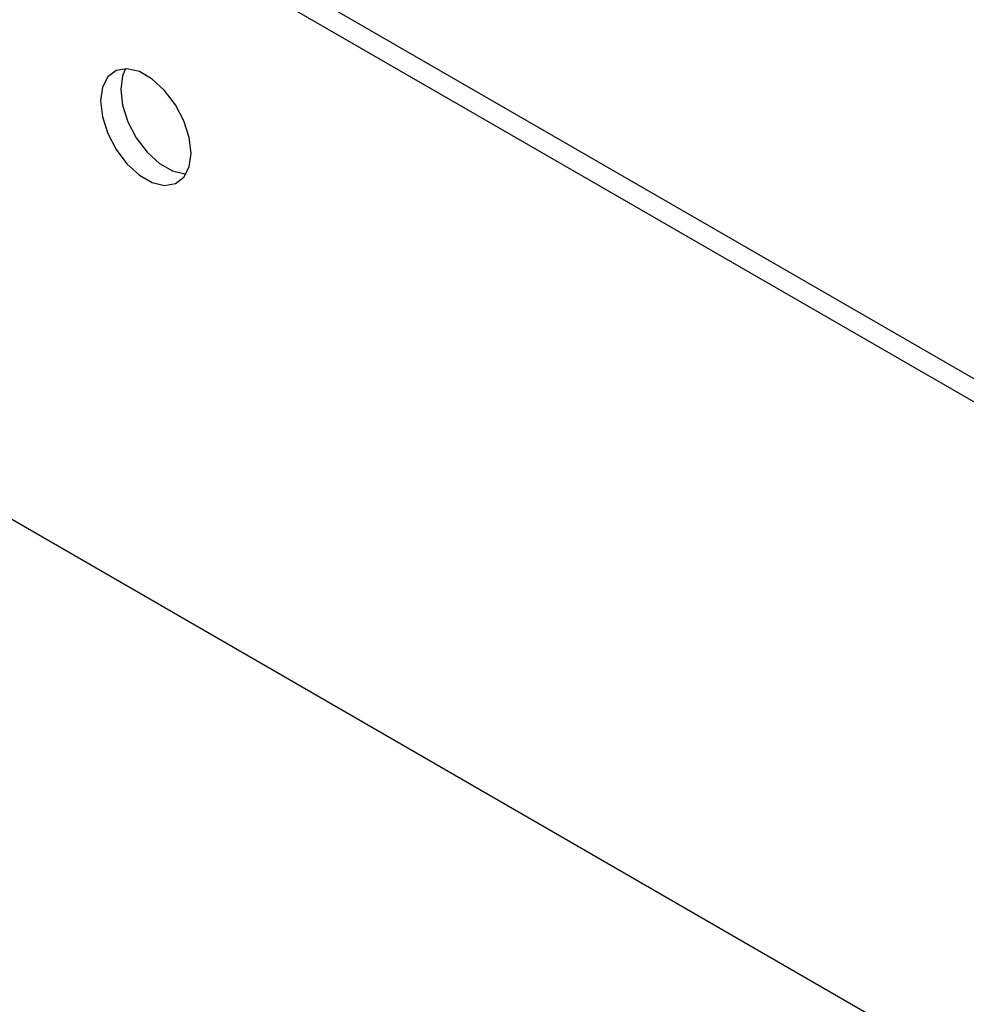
# Paper-space layout 'Blatt4' of a CAD drawing. Header units: millimetres. Extents: x 5 to 418, y 2 to 292.
# Tile 77 of 102: x 137 to 148, y 235 to 247. Entities that reach past the tile are written whole.
import ezdxf

# ---------------------------------------------------------------- set-up
doc = ezdxf.new("R2010")
doc.units = ezdxf.units.MM

psp = doc.layouts.new('Blatt4')

# ---------------------------------------------------------------- linework, layer by layer
at = {"color": 7, "linetype": 'Continuous', "lineweight": 25}
for p, q in [((171.815, 229.108), (106.054, 267.071)), ((171.579, 228.972), (105.818, 266.935)), ((167.69, 223.324), (109.707, 256.797))]:
    psp.add_line(p, q, dxfattribs=at)
at = {"color": 7, "linetype": 'Continuous', "lineweight": 25, "flags": 128}
for points in [[(139.229, 245.266), (139.208, 245.451), (139.145, 245.645), (139.046, 245.834), (138.919, 246.002), (138.774, 246.135), (138.623, 246.222), (138.478, 246.256), (138.351, 246.235), (138.253, 246.161), (138.19, 246.038), (138.168, 245.878), (138.19, 245.693), (138.253, 245.498), (138.351, 245.31), (138.478, 245.142), (138.623, 245.009), (138.774, 244.922), (138.919, 244.888), (139.046, 244.909), (139.145, 244.983), (139.208, 245.106), (139.229, 245.266)], [(138.461, 246.257), (138.426, 246.174), (138.404, 246.014), (138.426, 245.829), (138.488, 245.634), (138.587, 245.446), (138.714, 245.278), (138.859, 245.145), (139.01, 245.058), (139.155, 245.024), (139.173, 245.023)]]:
    psp.add_lwpolyline(points, dxfattribs=at)

doc.saveas('drawing.dxf')
